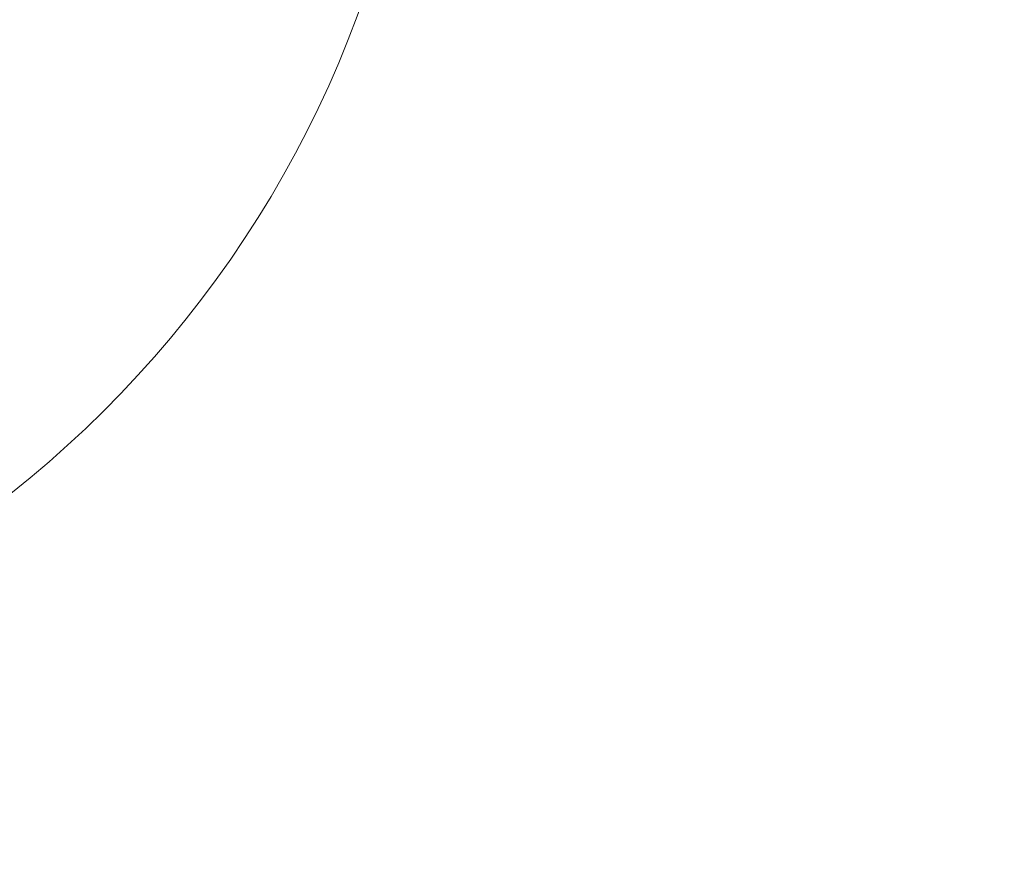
# Model space of a CAD drawing. Header units: millimetres. Extents: x 0 to 14900, y 0 to 10500.
# Tile 44 of 56: x 11394 to 12216, y 4717 to 5415. Entities that reach past the tile are written whole.
import ezdxf

# ---------------------------------------------------------------- set-up
doc = ezdxf.new("R2010")
doc.units = ezdxf.units.MM
doc.header["$LTSCALE"] = 25
doc.styles.add('SLDTEXTSTYLE0', font='TXT', dxfattribs={"width": 0.605})
doc.dimstyles.new('SLDDIMSTYLE1', dxfattribs={"dimtxt": 87.5, "dimasz": 87.5, "dimexe": 0, "dimexo": 0.0625, "dimgap": 21.875, "dimtad": 1, "dimdec": 4, "dimlfac": 25, "dimzin": 12, "dimdsep": 46, "dimtxsty": 'SLDTEXTSTYLE0', "dimsah": 1, "dimcen": 0.09, "dimadec": 1, "dimazin": 3, "dimtfac": 1, "dimtofl": 0, "dimtmove": 0, "dimatfit": 3, "dimfxl": 1, "dimfrac": 2, "dimtolj": 1, "dimtzin": 12, "dimarcsym": 0})

# ---------------------------------------------------------------- blocks, each defined once
blk = doc.blocks.new('_D_7')
at = {"color": 7, "linetype": 'Continuous', "lineweight": 0}
for p, q in [((12219.93, 5733.49), (13700.97, 5733.49)), ((8210.66, 5273.14), (7985.54, 5233.45))]:
    blk.add_line(p, q, dxfattribs=at)
at = {"color": 7, "linetype": 'Continuous', "lineweight": 18}
blk.add_arc((10821.38, 5733.49), 2842.09, 190, 0, dxfattribs=at)
for points in [[(13663.47, 5733.49), (13649.62, 5646.19), (13674.62, 5645.8)], [(8022.47, 5239.96), (8026.72, 5151.68), (8051.27, 5156.4)]]:
    blk.add_solid(points, dxfattribs=at)
at = {"color": 7, "linetype": 'Continuous', "lineweight": 18, "insert": (10935.4, 3003.74), "char_height": 87.5, "attachment_point": 1, "rotation": 5, "style": 'SLDTEXTSTYLE0'}
blk.add_mtext('170°', dxfattribs=at)

msp = doc.modelspace()

# ---------------------------------------------------------------- linework, layer by layer
at = {"color": 7, "linetype": 'Continuous', "lineweight": 18}
for radius in [2601, 911]:
    msp.add_arc((10821.3804458, 5733.4853482), radius, 190, 170, dxfattribs=at)

# ---------------------------------------------------------------- dimensions: what is measured, and where the dimension line sits
dim = msp.add_angular_dim_2l(base=(11069.0845311, 2902.214698), line1=((9924.2205828, 5575.2918583), (8259.8954802, 5281.8264381)), line2=((12169.92932, 5733.4853482), (9472.8315717, 5733.4853482)), dimstyle='SLDDIMSTYLE1', dxfattribs=at)
dim.commit()
dim.dimension.update_dxf_attribs({"geometry": '_D_7', "text_midpoint": (11069.0845311, 2902.214698), "dimtype": 162})

doc.saveas('drawing.dxf')
